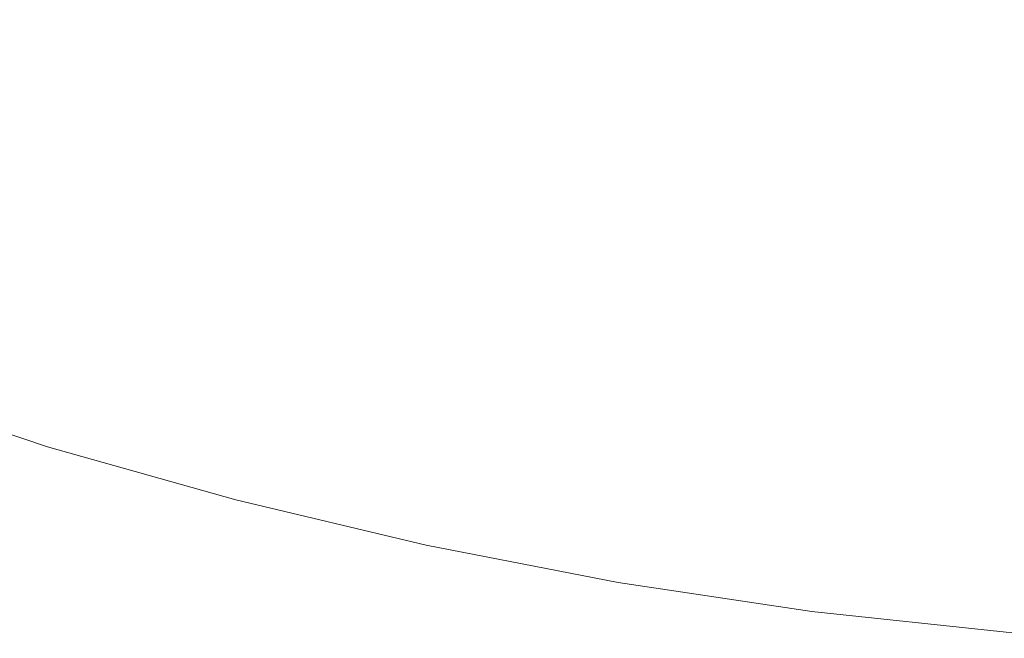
# Model space of a CAD drawing. Header units: centimetres. Extents: x -25.8 to 27.5, y 33.3 to 35.1.
# Tile 108 of 256: x -7.7826 to -7.7185, y 33.5408 to 33.5811. Entities that reach past the tile are written whole.
import ezdxf

# ---------------------------------------------------------------- set-up
doc = ezdxf.new("R2010")
doc.units = ezdxf.units.CM
doc.header["$LTSCALE"] = 2.54
doc.layers.add('Lucido design-1', color=7, linetype='Continuous')

# ---------------------------------------------------------------- blocks, each defined once
blk = doc.blocks.new('Gruppo-6-1')
at = {"color": 7, "linetype": 'Continuous', "lineweight": 9}
for points in [[(-25.69296, 35.040112, 330.586121), (-25.69296, 33.440112, 330.586121), (27.40704, 33.440112, 330.586121), (27.40704, 35.040112, 330.586121)], [(-25.69296, 35.040112, 306.619358), (-25.69296, 33.440112, 306.619358), (27.40704, 33.440112, 306.619358), (27.40704, 35.040112, 306.619358)]]:
    blk.add_3dface(points, dxfattribs=at)
for points, invisible_edges in [([(-7.77239, 33.580747, 329.790342), (-7.783326, 33.584351, 329.790342), (-7.78202, 33.588048, 329.791607), (-7.771242, 33.584495, 329.791607)], 15), ([(-7.77239, 33.580747, 305.823579), (-7.783326, 33.584351, 305.823579), (-7.78202, 33.588048, 305.824844), (-7.771242, 33.584495, 305.824844)], 15), ([(-7.737487, 33.580429, 329.793031), (-7.748468, 33.582553, 329.793031), (-7.747668, 33.586264, 329.794612), (-7.736845, 33.584171, 329.794612)], 15), ([(-7.737487, 33.580429, 305.826268), (-7.748468, 33.582553, 305.826268), (-7.747668, 33.586264, 305.827849), (-7.736845, 33.584171, 305.827849)], 15), ([(-7.749282, 33.578777, 329.791607), (-7.760323, 33.581403, 329.791607), (-7.759349, 33.585141, 329.793031), (-7.748468, 33.582553, 329.793031)], 15), ([(-7.749282, 33.578777, 305.824844), (-7.760323, 33.581403, 305.824844), (-7.759349, 33.585141, 305.826268), (-7.748468, 33.582553, 305.826268)], 15), ([(-7.773553, 33.576948, 329.789238), (-7.784649, 33.580605, 329.789238), (-7.783326, 33.584351, 329.790342), (-7.77239, 33.580747, 329.790342)], 15), ([(-7.773553, 33.576948, 305.822475), (-7.784649, 33.580605, 305.822475), (-7.783326, 33.584351, 305.823579), (-7.77239, 33.580747, 305.823579)], 15), ([(-7.76131, 33.577609, 329.790342), (-7.77239, 33.580747, 329.790342), (-7.771242, 33.584495, 329.791607), (-7.760323, 33.581403, 329.791607)], 15), ([(-7.76131, 33.577609, 305.823579), (-7.77239, 33.580747, 305.823579), (-7.771242, 33.584495, 305.824844), (-7.760323, 33.581403, 305.824844)], 15), ([(-7.726426, 33.578773, 329.793031), (-7.737487, 33.580429, 329.793031), (-7.736845, 33.584171, 329.794612), (-7.725944, 33.582539, 329.794612)], 15), ([(-7.726426, 33.578773, 305.826268), (-7.737487, 33.580429, 305.826268), (-7.736845, 33.584171, 305.827849), (-7.725944, 33.582539, 305.827849)], 15), ([(-7.73814, 33.576623, 329.791607), (-7.749282, 33.578777, 329.791607), (-7.748468, 33.582553, 329.793031), (-7.737487, 33.580429, 329.793031)], 15), ([(-7.73814, 33.576623, 305.824844), (-7.749282, 33.578777, 305.824844), (-7.748468, 33.582553, 305.826268), (-7.737487, 33.580429, 305.826268)], 15), ([(-7.715304, 33.577588, 329.793031), (-7.726426, 33.578773, 329.793031), (-7.725944, 33.582539, 329.794612), (-7.714982, 33.581371, 329.794612)], 15), ([(-7.715304, 33.577588, 305.826268), (-7.726426, 33.578773, 305.826268), (-7.725944, 33.582539, 305.827849), (-7.714982, 33.581371, 305.827849)], 15), ([(-7.750108, 33.574945, 329.790342), (-7.76131, 33.577609, 329.790342), (-7.760323, 33.581403, 329.791607), (-7.749282, 33.578777, 329.791607)], 15), ([(-7.750108, 33.574945, 305.823579), (-7.76131, 33.577609, 305.823579), (-7.760323, 33.581403, 305.824844), (-7.749282, 33.578777, 305.824844)], 15), ([(-7.77473, 33.573106, 329.788299), (-7.785988, 33.576817, 329.788299), (-7.784649, 33.580605, 329.789238), (-7.773553, 33.576948, 329.789238)], 15), ([(-7.77473, 33.573106, 305.821536), (-7.785988, 33.576817, 305.821536), (-7.784649, 33.580605, 305.822475), (-7.773553, 33.576948, 305.822475)], 15), ([(-7.762311, 33.573765, 329.789238), (-7.773553, 33.576948, 329.789238), (-7.77239, 33.580747, 329.790342), (-7.76131, 33.577609, 329.790342)], 15), ([(-7.762311, 33.573765, 305.822475), (-7.773553, 33.576948, 305.822475), (-7.77239, 33.580747, 305.823579), (-7.76131, 33.577609, 305.823579)], 15), ([(-7.726916, 33.574942, 329.791607), (-7.73814, 33.576623, 329.791607), (-7.737487, 33.580429, 329.793031), (-7.726426, 33.578773, 329.793031)], 15), ([(-7.726916, 33.574942, 305.824844), (-7.73814, 33.576623, 305.824844), (-7.737487, 33.580429, 305.826268), (-7.726426, 33.578773, 305.826268)], 15), ([(-7.738802, 33.572758, 329.790342), (-7.750108, 33.574945, 329.790342), (-7.749282, 33.578777, 329.791607), (-7.73814, 33.576623, 329.791607)], 15), ([(-7.738802, 33.572758, 305.823579), (-7.750108, 33.574945, 305.823579), (-7.749282, 33.578777, 305.824844), (-7.73814, 33.576623, 305.824844)], 15), ([(-7.715632, 33.57374, 329.791607), (-7.726916, 33.574942, 329.791607), (-7.726426, 33.578773, 329.793031), (-7.715304, 33.577588, 329.793031)], 15), ([(-7.715632, 33.57374, 305.824844), (-7.726916, 33.574942, 305.824844), (-7.726426, 33.578773, 305.826268), (-7.715304, 33.577588, 305.826268)], 15), ([(-7.750945, 33.571061, 329.789238), (-7.762311, 33.573765, 329.789238), (-7.76131, 33.577609, 329.790342), (-7.750108, 33.574945, 329.790342)], 15), ([(-7.750945, 33.571061, 305.822475), (-7.762311, 33.573765, 305.822475), (-7.76131, 33.577609, 305.823579), (-7.750108, 33.574945, 305.823579)], 15), ([(-7.775918, 33.569226, 329.787525), (-7.78734, 33.572991, 329.787525), (-7.785988, 33.576817, 329.788299), (-7.77473, 33.573106, 329.788299)], 15), ([(-7.775918, 33.569226, 305.820762), (-7.78734, 33.572991, 305.820762), (-7.785988, 33.576817, 305.821536), (-7.77473, 33.573106, 305.821536)], 15), ([(-7.763324, 33.569876, 329.788299), (-7.77473, 33.573106, 329.788299), (-7.773553, 33.576948, 329.789238), (-7.762311, 33.573765, 329.789238)], 15), ([(-7.763324, 33.569876, 305.821536), (-7.77473, 33.573106, 305.821536), (-7.773553, 33.576948, 305.822475), (-7.762311, 33.573765, 305.822475)], 15), ([(-7.727414, 33.571054, 329.790342), (-7.738802, 33.572758, 329.790342), (-7.73814, 33.576623, 329.791607), (-7.726916, 33.574942, 329.791607)], 15), ([(-7.727414, 33.571054, 305.823579), (-7.738802, 33.572758, 305.823579), (-7.73814, 33.576623, 305.824844), (-7.726916, 33.574942, 305.824844)], 15), ([(-7.739474, 33.568843, 329.789238), (-7.750945, 33.571061, 329.789238), (-7.750108, 33.574945, 329.790342), (-7.738802, 33.572758, 329.790342)], 15), ([(-7.739474, 33.568843, 305.822475), (-7.750945, 33.571061, 305.822475), (-7.750108, 33.574945, 305.823579), (-7.738802, 33.572758, 305.823579)], 15), ([(-7.715964, 33.569834, 329.790342), (-7.727414, 33.571054, 329.790342), (-7.726916, 33.574942, 329.791607), (-7.715632, 33.57374, 329.791607)], 15), ([(-7.715964, 33.569834, 305.823579), (-7.727414, 33.571054, 305.823579), (-7.726916, 33.574942, 305.824844), (-7.715632, 33.57374, 305.824844)], 15), ([(-7.751791, 33.567133, 329.788299), (-7.763324, 33.569876, 329.788299), (-7.762311, 33.573765, 329.789238), (-7.750945, 33.571061, 329.789238)], 15), ([(-7.751791, 33.567133, 305.821536), (-7.763324, 33.569876, 305.821536), (-7.762311, 33.573765, 305.822475), (-7.750945, 33.571061, 305.822475)], 15), ([(-7.777115, 33.565316, 329.786919), (-7.788702, 33.569135, 329.786919), (-7.78734, 33.572991, 329.787525), (-7.775918, 33.569226, 329.787525)], 15), ([(-7.777115, 33.565316, 305.820156), (-7.788702, 33.569135, 305.820156), (-7.78734, 33.572991, 305.820762), (-7.775918, 33.569226, 305.820762)], 15), ([(-7.764346, 33.565949, 329.787525), (-7.775918, 33.569226, 329.787525), (-7.77473, 33.573106, 329.788299), (-7.763324, 33.569876, 329.788299)], 15), ([(-7.764346, 33.565949, 305.820762), (-7.775918, 33.569226, 305.820762), (-7.77473, 33.573106, 305.821536), (-7.763324, 33.569876, 305.821536)], 15), ([(-7.727919, 33.567113, 329.789238), (-7.739474, 33.568843, 329.789238), (-7.738802, 33.572758, 329.790342), (-7.727414, 33.571054, 329.790342)], 15), ([(-7.727919, 33.567113, 305.822475), (-7.739474, 33.568843, 305.822475), (-7.738802, 33.572758, 305.823579), (-7.727414, 33.571054, 305.823579)], 15), ([(-7.740153, 33.564882, 329.788299), (-7.751791, 33.567133, 329.788299), (-7.750945, 33.571061, 329.789238), (-7.739474, 33.568843, 329.789238)], 15), ([(-7.740153, 33.564882, 305.821536), (-7.751791, 33.567133, 305.821536), (-7.750945, 33.571061, 305.822475), (-7.739474, 33.568843, 305.822475)], 15), ([(-7.716301, 33.565875, 329.789238), (-7.727919, 33.567113, 329.789238), (-7.727414, 33.571054, 329.790342), (-7.715964, 33.569834, 329.790342)], 15), ([(-7.716301, 33.565875, 305.822475), (-7.727919, 33.567113, 305.822475), (-7.727414, 33.571054, 305.823579), (-7.715964, 33.569834, 305.823579)], 15), ([(-7.752646, 33.563167, 329.787525), (-7.764346, 33.565949, 329.787525), (-7.763324, 33.569876, 329.788299), (-7.751791, 33.567133, 329.788299)], 15), ([(-7.752646, 33.563167, 305.820762), (-7.764346, 33.565949, 305.820762), (-7.763324, 33.569876, 305.821536), (-7.751791, 33.567133, 305.821536)], 15), ([(-7.77832, 33.561382, 329.786483), (-7.790073, 33.565256, 329.786483), (-7.788702, 33.569135, 329.786919), (-7.777115, 33.565316, 329.786919)], 15), ([(-7.77832, 33.561382, 305.81972), (-7.790073, 33.565256, 305.81972), (-7.788702, 33.569135, 305.820156), (-7.777115, 33.565316, 305.820156)], 15), ([(-7.765377, 33.561992, 329.786919), (-7.777115, 33.565316, 329.786919), (-7.775918, 33.569226, 329.787525), (-7.764346, 33.565949, 329.787525)], 15), ([(-7.765377, 33.561992, 305.820156), (-7.777115, 33.565316, 305.820156), (-7.775918, 33.569226, 305.820762), (-7.764346, 33.565949, 305.820762)], 15), ([(-7.728429, 33.563127, 329.788299), (-7.740153, 33.564882, 329.788299), (-7.739474, 33.568843, 329.789238), (-7.727919, 33.567113, 329.789238)], 15), ([(-7.728429, 33.563127, 305.821536), (-7.740153, 33.564882, 305.821536), (-7.739474, 33.568843, 305.822475), (-7.727919, 33.567113, 305.822475)], 15), ([(-7.740839, 33.560883, 329.787525), (-7.752646, 33.563167, 329.787525), (-7.751791, 33.567133, 329.788299), (-7.740153, 33.564882, 329.788299)], 15), ([(-7.740839, 33.560883, 305.820762), (-7.752646, 33.563167, 305.820762), (-7.751791, 33.567133, 305.821536), (-7.740153, 33.564882, 305.821536)], 15), ([(-7.716642, 33.561871, 329.788299), (-7.728429, 33.563127, 329.788299), (-7.727919, 33.567113, 329.789238), (-7.716301, 33.565875, 329.789238)], 15), ([(-7.716642, 33.561871, 305.821536), (-7.728429, 33.563127, 305.821536), (-7.727919, 33.567113, 305.822475), (-7.716301, 33.565875, 305.822475)], 15), ([(-7.753508, 33.559169, 329.786919), (-7.765377, 33.561992, 329.786919), (-7.764346, 33.565949, 329.787525), (-7.752646, 33.563167, 329.787525)], 15), ([(-7.753508, 33.559169, 305.820156), (-7.765377, 33.561992, 305.820156), (-7.764346, 33.565949, 305.820762), (-7.752646, 33.563167, 305.820762)], 15), ([(-7.77953, 33.557431, 329.786217), (-7.791449, 33.56136, 329.786217), (-7.790073, 33.565256, 329.786483), (-7.77832, 33.561382, 329.786483)], 15), ([(-7.77953, 33.557431, 305.819453), (-7.791449, 33.56136, 305.819453), (-7.790073, 33.565256, 305.81972), (-7.77832, 33.561382, 305.81972)], 15), ([(-7.766414, 33.55801, 329.786483), (-7.77832, 33.561382, 329.786483), (-7.777115, 33.565316, 329.786919), (-7.765377, 33.561992, 329.786919)], 15), ([(-7.766414, 33.55801, 305.81972), (-7.77832, 33.561382, 305.81972), (-7.777115, 33.565316, 305.820156), (-7.765377, 33.561992, 305.820156)], 15), ([(-7.728945, 33.559103, 329.787525), (-7.740839, 33.560883, 329.787525), (-7.740153, 33.564882, 329.788299), (-7.728429, 33.563127, 329.788299)], 15), ([(-7.728945, 33.559103, 305.820762), (-7.740839, 33.560883, 305.820762), (-7.740153, 33.564882, 305.821536), (-7.728429, 33.563127, 305.821536)], 15), ([(-7.74153, 33.556853, 329.786919), (-7.753508, 33.559169, 329.786919), (-7.752646, 33.563167, 329.787525), (-7.740839, 33.560883, 329.787525)], 15), ([(-7.74153, 33.556853, 305.820156), (-7.753508, 33.559169, 305.820156), (-7.752646, 33.563167, 305.820762), (-7.740839, 33.560883, 305.820762)], 15), ([(-7.716986, 33.557829, 329.787525), (-7.728945, 33.559103, 329.787525), (-7.728429, 33.563127, 329.788299), (-7.716642, 33.561871, 329.788299)], 15), ([(-7.716986, 33.557829, 305.820762), (-7.728945, 33.559103, 305.820762), (-7.728429, 33.563127, 305.821536), (-7.716642, 33.561871, 305.821536)], 15), ([(-7.754375, 33.555147, 329.786483), (-7.766414, 33.55801, 329.786483), (-7.765377, 33.561992, 329.786919), (-7.753508, 33.559169, 329.786919)], 15), ([(-7.754375, 33.555147, 305.81972), (-7.766414, 33.55801, 305.81972), (-7.765377, 33.561992, 305.820156), (-7.753508, 33.559169, 305.820156)], 15), ([(-7.780807, 33.553262, 329.786121), (-7.792902, 33.557249, 329.786121), (-7.791449, 33.56136, 329.786217), (-7.77953, 33.557431, 329.786217)], 14), ([(-7.780807, 33.553262, 305.819358), (-7.792902, 33.557249, 305.819358), (-7.791449, 33.56136, 305.819453), (-7.77953, 33.557431, 305.819453)], 14), ([(-7.767455, 33.554011, 329.786217), (-7.77953, 33.557431, 329.786217), (-7.77832, 33.561382, 329.786483), (-7.766414, 33.55801, 329.786483)], 15), ([(-7.767455, 33.554011, 305.819453), (-7.77953, 33.557431, 305.819453), (-7.77832, 33.561382, 305.81972), (-7.766414, 33.55801, 305.81972)], 15), ([(-7.729464, 33.555046, 329.786919), (-7.74153, 33.556853, 329.786919), (-7.740839, 33.560883, 329.787525), (-7.728945, 33.559103, 329.787525)], 15), ([(-7.729464, 33.555046, 305.820156), (-7.74153, 33.556853, 305.820156), (-7.740839, 33.560883, 305.820762), (-7.728945, 33.559103, 305.820762)], 15), ([(-7.742225, 33.552797, 329.786483), (-7.754375, 33.555147, 329.786483), (-7.753508, 33.559169, 329.786919), (-7.74153, 33.556853, 329.786919)], 15), ([(-7.742225, 33.552797, 305.81972), (-7.754375, 33.555147, 305.81972), (-7.753508, 33.559169, 305.820156), (-7.74153, 33.556853, 305.820156)], 15), ([(-7.717333, 33.553754, 329.786919), (-7.729464, 33.555046, 329.786919), (-7.728945, 33.559103, 329.787525), (-7.716986, 33.557829, 329.787525)], 15), ([(-7.717333, 33.553754, 305.820156), (-7.729464, 33.555046, 305.820156), (-7.728945, 33.559103, 305.820762), (-7.716986, 33.557829, 305.820762)], 15), ([(-7.755245, 33.551107, 329.786217), (-7.767455, 33.554011, 329.786217), (-7.766414, 33.55801, 329.786483), (-7.754375, 33.555147, 329.786483)], 15), ([(-7.755245, 33.551107, 305.819453), (-7.767455, 33.554011, 305.819453), (-7.766414, 33.55801, 305.81972), (-7.754375, 33.555147, 305.81972)], 15), ([(-25.69296, 33.440112, 329.786121), (-7.792902, 33.557249, 329.786121), (-7.780807, 33.553262, 329.786121)], 9), ([(-7.792902, 33.557249, 305.819358), (-7.780807, 33.553262, 305.819358), (-25.69296, 33.440112, 305.819358)], 10), ([(-7.768553, 33.549792, 329.786121), (-7.780807, 33.553262, 329.786121), (-7.77953, 33.557431, 329.786217), (-7.767455, 33.554011, 329.786217)], 14), ([(-7.768553, 33.549792, 305.819358), (-7.780807, 33.553262, 305.819358), (-7.77953, 33.557431, 305.819453), (-7.767455, 33.554011, 305.819453)], 14), ([(-7.729987, 33.550965, 329.786483), (-7.742225, 33.552797, 329.786483), (-7.74153, 33.556853, 329.786919), (-7.729464, 33.555046, 329.786919)], 15), ([(-7.729987, 33.550965, 305.81972), (-7.742225, 33.552797, 305.81972), (-7.74153, 33.556853, 305.820156), (-7.729464, 33.555046, 305.820156)], 15), ([(-7.742923, 33.548724, 329.786217), (-7.755245, 33.551107, 329.786217), (-7.754375, 33.555147, 329.786483), (-7.742225, 33.552797, 329.786483)], 15), ([(-7.742923, 33.548724, 305.819453), (-7.755245, 33.551107, 305.819453), (-7.754375, 33.555147, 305.81972), (-7.742225, 33.552797, 305.81972)], 15), ([(-7.717682, 33.549655, 329.786483), (-7.729987, 33.550965, 329.786483), (-7.729464, 33.555046, 329.786919), (-7.717333, 33.553754, 329.786919)], 15), ([(-7.717682, 33.549655, 305.81972), (-7.729987, 33.550965, 305.81972), (-7.729464, 33.555046, 305.820156), (-7.717333, 33.553754, 305.820156)], 15), ([(-7.756164, 33.546845, 329.786121), (-7.768553, 33.549792, 329.786121), (-7.767455, 33.554011, 329.786217), (-7.755245, 33.551107, 329.786217)], 14), ([(-7.756164, 33.546845, 305.819358), (-7.768553, 33.549792, 305.819358), (-7.767455, 33.554011, 305.819453), (-7.755245, 33.551107, 305.819453)], 14), ([(-7.780807, 33.553262, 329.786121), (-7.768553, 33.549792, 329.786121), (-25.69296, 33.440112, 329.786121)], 10), ([(-7.780807, 33.553262, 305.819358), (-7.768553, 33.549792, 305.819358), (-25.69296, 33.440112, 305.819358)], 10), ([(-7.730512, 33.546866, 329.786217), (-7.742923, 33.548724, 329.786217), (-7.742225, 33.552797, 329.786483), (-7.729987, 33.550965, 329.786483)], 15), ([(-7.730512, 33.546866, 305.819453), (-7.742923, 33.548724, 305.819453), (-7.742225, 33.552797, 305.81972), (-7.729987, 33.550965, 305.81972)], 15), ([(-7.74366, 33.544427, 329.786121), (-7.756164, 33.546845, 329.786121), (-7.755245, 33.551107, 329.786217), (-7.742923, 33.548724, 329.786217)], 14), ([(-7.74366, 33.544427, 305.819358), (-7.756164, 33.546845, 305.819358), (-7.755245, 33.551107, 305.819453), (-7.742923, 33.548724, 305.819453)], 14), ([(-7.718032, 33.545537, 329.786217), (-7.730512, 33.546866, 329.786217), (-7.729987, 33.550965, 329.786483), (-7.717682, 33.549655, 329.786483)], 15), ([(-7.718032, 33.545537, 305.819453), (-7.730512, 33.546866, 305.819453), (-7.729987, 33.550965, 305.81972), (-7.717682, 33.549655, 305.81972)], 15), ([(-25.69296, 33.440112, 329.786121), (-7.768553, 33.549792, 329.786121), (-7.756164, 33.546845, 329.786121)], 9), ([(-25.69296, 33.440112, 305.819358), (-7.768553, 33.549792, 305.819358), (-7.756164, 33.546845, 305.819358)], 9), ([(-7.731065, 33.542542, 329.786121), (-7.74366, 33.544427, 329.786121), (-7.742923, 33.548724, 329.786217), (-7.730512, 33.546866, 329.786217)], 14), ([(-7.731065, 33.542542, 305.819358), (-7.74366, 33.544427, 305.819358), (-7.742923, 33.548724, 305.819453), (-7.730512, 33.546866, 305.819453)], 14), ([(-7.756164, 33.546845, 329.786121), (-7.74366, 33.544427, 329.786121), (-25.69296, 33.440112, 329.786121)], 10), ([(-7.756164, 33.546845, 305.819358), (-7.74366, 33.544427, 305.819358), (-25.69296, 33.440112, 305.819358)], 10), ([(-7.718402, 33.541193, 329.786121), (-7.731065, 33.542542, 329.786121), (-7.730512, 33.546866, 329.786217), (-7.718032, 33.545537, 329.786217)], 14), ([(-7.718402, 33.541193, 305.819358), (-7.731065, 33.542542, 305.819358), (-7.730512, 33.546866, 305.819453), (-7.718032, 33.545537, 305.819453)], 14), ([(-7.74366, 33.544427, 329.786121), (-7.731065, 33.542542, 329.786121), (-25.69296, 33.440112, 329.786121)], 10), ([(-25.69296, 33.440112, 305.819358), (-7.74366, 33.544427, 305.819358), (-7.731065, 33.542542, 305.819358)], 9), ([(-25.69296, 33.440112, 329.786121), (-7.731065, 33.542542, 329.786121), (-7.718402, 33.541193, 329.786121)], 9), ([(-7.731065, 33.542542, 305.819358), (-7.718402, 33.541193, 305.819358), (-25.69296, 33.440112, 305.819358)], 10), ([(-25.69296, 33.440112, 329.786121), (-7.718402, 33.541193, 329.786121), (-7.705692, 33.540382, 329.786121)], 9), ([(-25.69296, 33.440112, 305.819358), (-7.718402, 33.541193, 305.819358), (-7.705692, 33.540382, 305.819358)], 9)]:
    blk.add_3dface(points, dxfattribs=dict(at, invisible_edges=invisible_edges))

msp = doc.modelspace()

# ---------------------------------------------------------------- block references
at = {"layer": 'Lucido design-1', "color": 7}
msp.add_blockref('Gruppo-6-1', (0, 0), dxfattribs=at)

doc.saveas('drawing.dxf')
